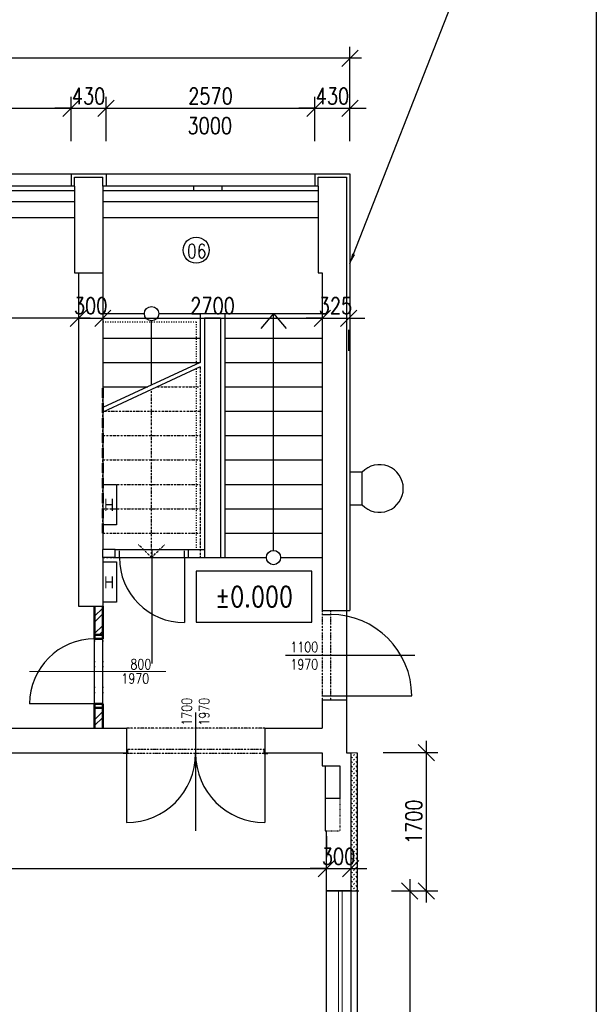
# Model space of a CAD drawing. Header units: millimetres. Extents: x -637441 to -130928, y -380379 to -53767.
# Tile 108 of 193: x -466046 to -458952, y -150222 to -138112. Entities that reach past the tile are written whole.
import ezdxf
from ezdxf.enums import TextEntityAlignment as Align

# ---------------------------------------------------------------- set-up
doc = ezdxf.new("R2010")
doc.units = ezdxf.units.MM
doc.header["$LTSCALE"] = 10
for name, pattern in [('ACAD_ISO02W100', [15, 12, -3]), ('ACAD_ISO03W100', [30, 12, -18]), ('ACAD_ISO05W100', [34, 24, -3, 0.5, -3, 0.5, -3]), ('ACAD_ISO10W100', [18.5, 12, -3, 0.5, -3]), ('ACAD_ISO12W100', [22, 12, -3, 0.5, -3, 0.5, -3]), ('DIVIDE', [31.75, 12.7, -6.35, 0, -6.35, 0, -6.35])]:
    doc.linetypes.add(name, pattern=pattern)
for name, color, linetype, lineweight in [('_POŽÁR', 240, 'Continuous', 50), ('CKDVERE_', 7, 'Continuous', 25), ('CKDVERE_OSY', 1, 'Continuous', 18), ('CKDVERE_PRAH', 7, 'Continuous', 25), ('CKDVERE_ZARUBNE_RAM', 5, 'Continuous', 50), ('CKKOTY', 7, 'Continuous', 25), ('CKOKNA', 1, 'Continuous', 18), ('CKSTENY_NADROVINOU', 7, 'DIVIDE', 25), ('CKSTENY_PODROVINOU', 7, 'Continuous', 25), ('CKSTENY_REZ', 6, 'Continuous', 50), ('CKSTENY_SRAF', 1, 'Continuous', 18), ('CKTEXTY_MALE', 7, 'Continuous', 25), ('CKTEXTY_STREDNI', 6, 'Continuous', 50)]:
    doc.layers.add(name, color=color, linetype=linetype, lineweight=lineweight)
for name, color, linetype in [('CKDVERE_POPIS', 7, 'Continuous'), ('Kóty', 7, 'Continuous'), ('POPIS', 7, 'Continuous'), ('Rozhraní materiálů', 7, 'Continuous'), ('Schodiště', 7, 'Continuous'), ('SLABĚ', 7, 'Continuous'), ('Výplně otvorů', 7, 'Continuous'), ('ZDIVO', 6, 'Continuous')]:
    doc.layers.add(name, color=color, linetype=linetype)
doc.styles.add('NARROW', font='txt')
doc.styles.get("Standard").update_dxf_attribs({"font": 'simplex.shx', "width": 0.8})
doc.dimstyles.new('Cadkon', dxfattribs={"dimscale": 80, "dimtxt": 2.5, "dimasz": 2.5, "dimexe": 1.768, "dimexo": 5, "dimtad": 1, "dimrnd": 1, "dimtxsty": 'Standard', "dimblk1": 'OBLIQUE', "dimblk2": 'OBLIQUE', "dimsah": 1, "dimcen": 2.5, "dimdle": 1.8, "dimadec": 0, "dimazin": 0, "dimtfac": 1, "dimtix": 1, "dimtmove": 2, "dimatfit": 3, "dimfxl": 1, "dimarcsym": 0})
doc.dimstyles.new('Kopie z cadkon', dxfattribs={"dimscale": 100, "dimtxt": 2.5, "dimasz": 2.5, "dimexe": 1.768, "dimexo": 5, "dimgap": 0.666, "dimtad": 1, "dimdec": 0, "dimrnd": 1, "dimdsep": 46, "dimtxsty": 'Standard', "dimblk1": 'OBLIQUE', "dimblk2": 'OBLIQUE', "dimsah": 1, "dimcen": 2, "dimdle": 1.8, "dimazin": 2, "dimtfac": 0.75, "dimtdec": 0, "dimtix": 1, "dimtmove": 2, "dimatfit": 3, "dimfxl": 1, "dimtolj": 1, "dimtzin": 0, "dimarcsym": 0})
doc.dimstyles.new('normální', dxfattribs={"dimscale": 50, "dimtxt": 2.5, "dimasz": 2.5, "dimexe": 1.768, "dimexo": 5, "dimtad": 1, "dimrnd": 1, "dimtxsty": 'Standard', "dimblk1": 'OBLIQUE', "dimblk2": 'OBLIQUE', "dimsah": 1, "dimcen": 2.5, "dimdle": 1.8, "dimadec": 0, "dimazin": 0, "dimtfac": 1, "dimtix": 1, "dimtmove": 2, "dimatfit": 3, "dimfxl": 1, "dimarcsym": 0})

# ---------------------------------------------------------------- blocks, each defined once
blk = doc.blocks.new('ckheight')
at = {"color": 0, "linetype": 'ByBlock'}
blk.add_lwpolyline([(-28.45, 12.5), (-28.45, -12.5), (28.45, -12.5), (28.45, 12.5)], close=True, dxfattribs=at)
at = {"width": 0.8}
blk.add_attdef('VÝŠKA', text='', height=10, dxfattribs=at).set_placement((0, 0), align=Align.MIDDLE)
blk = doc.blocks.new('_OBLIQUE')
at = {"color": 0, "linetype": 'ByBlock'}
blk.add_line((-0.5, -0.5), (0.5, 0.5), dxfattribs=at)
blk = doc.blocks.new('*D998')
at = {"layer": 'CKKOTY', "color": 0, "lineweight": -2}
for p, q in [((-467983, -139607), (-467983, -139059)), ((-465413, -139607), (-465413, -139059)), ((-468127, -139201), (-465269, -139201))]:
    blk.add_line(p, q, dxfattribs=at)
at = {"layer": 'DEFPOINTS', "color": 0}
for p in [(-465413, -139201), (-467983, -140007), (-465413, -140007)]:
    blk.add_point(p, dxfattribs=at)
at = {"layer": 'CKKOTY', "color": 0, "lineweight": -2, "xscale": 200, "yscale": 200, "zscale": 200, "rotation": 180}
blk.add_blockref('_OBLIQUE', (-467983, -139201), dxfattribs=at)
at = {"layer": 'CKKOTY', "color": 0, "lineweight": -2, "xscale": 200, "yscale": 200, "zscale": 200}
blk.add_blockref('_OBLIQUE', (-465413, -139201), dxfattribs=at)
at = {"layer": 'CKKOTY', "color": 0, "insert": (-466698, -139051), "char_height": 200, "attachment_point": 5}
blk.add_mtext('2570', dxfattribs=at)
blk = doc.blocks.new('*D999')
at = {"layer": 'CKKOTY', "color": 0, "lineweight": -2}
for p, q in [((-465413, -139607), (-465413, -139059)), ((-464983, -139607), (-464983, -139059)), ((-465413, -139201), (-465613, -139201)), ((-465413, -139201), (-464983, -139201)), ((-464983, -139201), (-464783, -139201))]:
    blk.add_line(p, q, dxfattribs=at)
at = {"layer": 'DEFPOINTS', "color": 0}
for p in [(-464983, -139201), (-465413, -140007), (-464983, -140007)]:
    blk.add_point(p, dxfattribs=at)
at = {"layer": 'CKKOTY', "color": 0, "lineweight": -2, "xscale": 200, "yscale": 200, "zscale": 200}
blk.add_blockref('_OBLIQUE', (-465413, -139201), dxfattribs=at)
at = {"layer": 'CKKOTY', "color": 0, "lineweight": -2, "xscale": 200, "yscale": 200, "zscale": 200, "rotation": 180}
blk.add_blockref('_OBLIQUE', (-464983, -139201), dxfattribs=at)
at = {"layer": 'CKKOTY', "color": 0, "insert": (-465198, -139051), "char_height": 200, "attachment_point": 5}
blk.add_mtext('430', dxfattribs=at)
blk = doc.blocks.new('*D1000')
at = {"layer": 'CKKOTY', "color": 0, "lineweight": -2}
for p, q in [((-464983, -139607), (-464983, -139059)), ((-462413, -139607), (-462413, -139059)), ((-465127, -139201), (-462269, -139201))]:
    blk.add_line(p, q, dxfattribs=at)
at = {"layer": 'DEFPOINTS', "color": 0}
for p in [(-462413, -139201), (-464983, -140007), (-462413, -140007)]:
    blk.add_point(p, dxfattribs=at)
at = {"layer": 'CKKOTY', "color": 0, "lineweight": -2, "xscale": 200, "yscale": 200, "zscale": 200, "rotation": 180}
blk.add_blockref('_OBLIQUE', (-464983, -139201), dxfattribs=at)
at = {"layer": 'CKKOTY', "color": 0, "lineweight": -2, "xscale": 200, "yscale": 200, "zscale": 200}
blk.add_blockref('_OBLIQUE', (-462413, -139201), dxfattribs=at)
at = {"layer": 'CKKOTY', "color": 0, "insert": (-463698, -139051), "char_height": 200, "attachment_point": 5}
blk.add_mtext('2570', dxfattribs=at)
blk = doc.blocks.new('*D1001')
at = {"layer": 'CKKOTY', "color": 0, "lineweight": -2}
for p, q in [((-462413, -139607), (-462413, -139059)), ((-461983, -139607), (-461983, -139059)), ((-462413, -139201), (-462613, -139201)), ((-462413, -139201), (-461983, -139201)), ((-461983, -139201), (-461783, -139201))]:
    blk.add_line(p, q, dxfattribs=at)
at = {"layer": 'DEFPOINTS', "color": 0}
for p in [(-461983, -139201), (-462413, -140007), (-461983, -140007)]:
    blk.add_point(p, dxfattribs=at)
at = {"layer": 'CKKOTY', "color": 0, "lineweight": -2, "xscale": 200, "yscale": 200, "zscale": 200}
blk.add_blockref('_OBLIQUE', (-462413, -139201), dxfattribs=at)
at = {"layer": 'CKKOTY', "color": 0, "lineweight": -2, "xscale": 200, "yscale": 200, "zscale": 200, "rotation": 180}
blk.add_blockref('_OBLIQUE', (-461983, -139201), dxfattribs=at)
at = {"layer": 'CKKOTY', "color": 0, "insert": (-462198, -139051), "char_height": 200, "attachment_point": 5}
blk.add_mtext('430', dxfattribs=at)
blk = doc.blocks.new('*D895')
at = {"layer": 'CKKOTY', "color": 0, "lineweight": -2}
for p, q in [((-462273, -148153), (-462273, -148412)), ((-522267, -148553), (-462129, -148553)), ((-522123, -148857), (-522123, -148695))]:
    blk.add_line(p, q, dxfattribs=at)
at = {"layer": 'DEFPOINTS', "color": 0}
for p in [(-522123, -148457), (-462273, -148553), (-462273, -148553)]:
    blk.add_point(p, dxfattribs=at)
at = {"layer": 'CKKOTY', "color": 0, "lineweight": -2, "xscale": 200, "yscale": 200, "zscale": 200, "rotation": 180}
blk.add_blockref('_OBLIQUE', (-522123, -148553), dxfattribs=at)
at = {"layer": 'CKKOTY', "color": 0, "lineweight": -2, "xscale": 200, "yscale": 200, "zscale": 200}
blk.add_blockref('_OBLIQUE', (-462273, -148553), dxfattribs=at)
at = {"layer": 'CKKOTY', "color": 0, "insert": (-492198, -148403), "char_height": 200, "attachment_point": 5}
blk.add_mtext('59850', dxfattribs=at)
blk = doc.blocks.new('*D896')
at = {"layer": 'CKKOTY', "color": 0, "lineweight": -2}
for p, q in [((-462273, -148153), (-462273, -148412)), ((-461973, -148153), (-461973, -148412)), ((-462273, -148553), (-462473, -148553)), ((-462273, -148553), (-461973, -148553)), ((-461973, -148553), (-461773, -148553))]:
    blk.add_line(p, q, dxfattribs=at)
at = {"layer": 'DEFPOINTS', "color": 0}
for p in [(-462273, -148553), (-461973, -148553), (-461973, -148553)]:
    blk.add_point(p, dxfattribs=at)
at = {"layer": 'CKKOTY', "color": 0, "lineweight": -2, "xscale": 200, "yscale": 200, "zscale": 200}
blk.add_blockref('_OBLIQUE', (-462273, -148553), dxfattribs=at)
at = {"layer": 'CKKOTY', "color": 0, "lineweight": -2, "xscale": 200, "yscale": 200, "zscale": 200, "rotation": 180}
blk.add_blockref('_OBLIQUE', (-461973, -148553), dxfattribs=at)
at = {"layer": 'CKKOTY', "color": 0, "insert": (-462123, -148403), "char_height": 200, "attachment_point": 5}
blk.add_mtext('300', dxfattribs=at)
blk = doc.blocks.new('*D922')
at = {"layer": 'CKKOTY', "color": 0, "lineweight": -2}
for p, q in [((-465323, -141384), (-465323, -141642)), ((-465023, -141384), (-465023, -141642)), ((-465323, -141784), (-465523, -141784)), ((-465323, -141784), (-465023, -141784)), ((-465023, -141784), (-464823, -141784))]:
    blk.add_line(p, q, dxfattribs=at)
at = {"layer": 'DEFPOINTS', "color": 0}
for p in [(-465323, -141784), (-465023, -141784), (-465023, -141784)]:
    blk.add_point(p, dxfattribs=at)
at = {"layer": 'CKKOTY', "color": 0, "lineweight": -2, "xscale": 200, "yscale": 200, "zscale": 200}
blk.add_blockref('_OBLIQUE', (-465323, -141784), dxfattribs=at)
at = {"layer": 'CKKOTY', "color": 0, "lineweight": -2, "xscale": 200, "yscale": 200, "zscale": 200, "rotation": 180}
blk.add_blockref('_OBLIQUE', (-465023, -141784), dxfattribs=at)
at = {"layer": 'CKKOTY', "color": 0, "insert": (-465173, -141630), "char_height": 200, "attachment_point": 5}
blk.add_mtext('\\A1;300', dxfattribs=at)
blk = doc.blocks.new('*D923')
at = {"layer": 'CKKOTY', "color": 0, "lineweight": -2}
for p, q in [((-465023, -141384), (-465023, -141642)), ((-462323, -141384), (-462323, -141642)), ((-465167, -141784), (-462179, -141784))]:
    blk.add_line(p, q, dxfattribs=at)
at = {"layer": 'DEFPOINTS', "color": 0}
for p in [(-465023, -141784), (-462323, -141784), (-462323, -141784)]:
    blk.add_point(p, dxfattribs=at)
at = {"layer": 'CKKOTY', "color": 0, "lineweight": -2, "xscale": 200, "yscale": 200, "zscale": 200, "rotation": 180}
blk.add_blockref('_OBLIQUE', (-465023, -141784), dxfattribs=at)
at = {"layer": 'CKKOTY', "color": 0, "lineweight": -2, "xscale": 200, "yscale": 200, "zscale": 200}
blk.add_blockref('_OBLIQUE', (-462323, -141784), dxfattribs=at)
at = {"layer": 'CKKOTY', "color": 0, "insert": (-463673, -141630), "char_height": 200, "attachment_point": 5}
blk.add_mtext('\\A1;2700', dxfattribs=at)
blk = doc.blocks.new('*D924')
at = {"layer": 'CKKOTY', "color": 0, "lineweight": -2}
for p, q in [((-462323, -141384), (-462323, -141642)), ((-462323, -141784), (-462523, -141784)), ((-462323, -141784), (-461998, -141784)), ((-461998, -141784), (-461798, -141784)), ((-461998, -142184), (-461998, -141925))]:
    blk.add_line(p, q, dxfattribs=at)
at = {"layer": 'DEFPOINTS', "color": 0}
for p in [(-462323, -141784), (-461998, -141784), (-461998, -141784)]:
    blk.add_point(p, dxfattribs=at)
at = {"layer": 'CKKOTY', "color": 0, "lineweight": -2, "xscale": 200, "yscale": 200, "zscale": 200}
blk.add_blockref('_OBLIQUE', (-462323, -141784), dxfattribs=at)
at = {"layer": 'CKKOTY', "color": 0, "lineweight": -2, "xscale": 200, "yscale": 200, "zscale": 200, "rotation": 180}
blk.add_blockref('_OBLIQUE', (-461998, -141784), dxfattribs=at)
at = {"layer": 'CKKOTY', "color": 0, "insert": (-462161, -141630), "char_height": 200, "attachment_point": 5}
blk.add_mtext('\\A1;325', dxfattribs=at)
blk = doc.blocks.new('*D1030')
at = {"layer": 'CKTEXTY_MALE', "color": 0, "lineweight": -2}
for p, q in [((-522073, -139443), (-522073, -138446)), ((-461983, -139607), (-461983, -138446)), ((-461839, -138587), (-522217, -138587))]:
    blk.add_line(p, q, dxfattribs=at)
at = {"layer": 'DEFPOINTS', "color": 0}
for p in [(-522073, -138587), (-522073, -139843), (-461983, -140007)]:
    blk.add_point(p, dxfattribs=at)
at = {"layer": 'CKTEXTY_MALE', "color": 0, "lineweight": -2, "xscale": 200, "yscale": 200, "zscale": 200, "rotation": 180}
blk.add_blockref('_OBLIQUE', (-522073, -138587), dxfattribs=at)
at = {"layer": 'CKTEXTY_MALE', "color": 0, "lineweight": -2, "xscale": 200, "yscale": 200, "zscale": 200}
blk.add_blockref('_OBLIQUE', (-461983, -138587), dxfattribs=at)
at = {"layer": 'CKTEXTY_MALE', "color": 0, "insert": (-492028, -138434), "char_height": 200, "attachment_point": 5}
blk.add_mtext('\\A1;60090', dxfattribs=at)
blk = doc.blocks.new('*D1035')
at = {"layer": 'CKKOTY', "color": 0, "lineweight": -2}
for p, q in [((-461044, -146983), (-461044, -148971)), ((-461573, -147127), (-460902, -147127)), ((-461473, -148827), (-460902, -148827))]:
    blk.add_line(p, q, dxfattribs=at)
at = {"layer": 'DEFPOINTS', "color": 0}
for p in [(-461973, -147127), (-461873, -148827), (-461044, -148827)]:
    blk.add_point(p, dxfattribs=at)
at = {"layer": 'CKKOTY', "color": 0, "lineweight": -2, "xscale": 200, "yscale": 200, "zscale": 200}
for p, rotation in [((-461044, -147127), 90), ((-461044, -148827), 270)]:
    blk.add_blockref('_OBLIQUE', p, dxfattribs=dict(at, rotation=rotation))
at = {"layer": 'CKKOTY', "color": 0, "insert": (-461197, -147977), "char_height": 200, "attachment_point": 5, "rotation": 90}
blk.add_mtext('\\A1;1700', dxfattribs=at)
blk = doc.blocks.new('*D1058')
at = {"layer": 'CKKOTY', "color": 0, "lineweight": -2}
for p, q in [((-461248, -148683), (-461248, -152871)), ((-461473, -148827), (-461106, -148827)), ((-461573, -152727), (-461106, -152727))]:
    blk.add_line(p, q, dxfattribs=at)
at = {"layer": 'DEFPOINTS', "color": 0}
for p in [(-461873, -148827), (-461973, -152727), (-461248, -152727)]:
    blk.add_point(p, dxfattribs=at)
at = {"layer": 'CKKOTY', "color": 0, "lineweight": -2, "xscale": 200, "yscale": 200, "zscale": 200}
for p, rotation in [((-461248, -148827), 90), ((-461248, -152727), 270)]:
    blk.add_blockref('_OBLIQUE', p, dxfattribs=dict(at, rotation=rotation))
at = {"layer": 'CKKOTY', "color": 0, "insert": (-461401, -150777), "char_height": 200, "attachment_point": 5, "rotation": 90}
blk.add_mtext('\\A1;3900', dxfattribs=at)
blk = doc.blocks.new('*D1025')
at = {"layer": 'CKKOTY', "color": 0, "lineweight": -2}
for p, q in [((-468273, -141384), (-468273, -141642)), ((-465323, -141545), (-465323, -141642)), ((-465179, -141784), (-468417, -141784))]:
    blk.add_line(p, q, dxfattribs=at)
at = {"layer": 'DEFPOINTS', "color": 0}
for p in [(-468273, -141784), (-468273, -141784), (-465323, -141945)]:
    blk.add_point(p, dxfattribs=at)
at = {"layer": 'CKKOTY', "color": 0, "lineweight": -2, "xscale": 200, "yscale": 200, "zscale": 200, "rotation": 180}
blk.add_blockref('_OBLIQUE', (-468273, -141784), dxfattribs=at)
at = {"layer": 'CKKOTY', "color": 0, "lineweight": -2, "xscale": 200, "yscale": 200, "zscale": 200}
blk.add_blockref('_OBLIQUE', (-465323, -141784), dxfattribs=at)
at = {"layer": 'CKKOTY', "color": 0, "insert": (-466798, -141634), "char_height": 200, "attachment_point": 5}
blk.add_mtext('2950', dxfattribs=at)

msp = doc.modelspace()

# ---------------------------------------------------------------- hatches: boundary and pattern name
at = {"layer": 'CKSTENY_SRAF'}
h = msp.add_hatch(dxfattribs=at)
h.set_pattern_fill('ZDIVO-OBECNE', scale=50, style=0)
h.set_pattern_definition([(45, (-3596.95, 0), (-106.066017, 106.066017), []), (45, (-3526.24, 0), (-106.066017, 106.066017), [])])
h.paths.add_polyline_path([(-465023.358, -146577.266), (-465023.358, -146827.266), (-465123.358, -146827.266), (-465123.358, -146577.266)])
h.paths.add_polyline_path([(-465023.358, -145327.266), (-465023.358, -145677.266), (-465123.358, -145677.266), (-465123.358, -145327.266)])
h = msp.add_hatch(dxfattribs=at)
h.set_pattern_fill('ZEM_NASYPANA', color=256, scale=20, style=0)
h.set_pattern_definition([(135, (-980799.768, 0), (-4e-15, 56.5685425), [20, -60]), (45, (-980842.194, 28.284), (56.5685425, 4e-15), [20, -60])])
h.paths.add_polyline_path([(-461893.358, -147127.266), (-461973.358, -147127.266), (-461973.358, -148827.266), (-461893.358, -148827.266)])

# ---------------------------------------------------------------- linework, layer by layer
at = {"layer": '_POŽÁR', "linetype": 'ACAD_ISO10W100'}
msp.add_lwpolyline([(-465023.358, -144427.266), (-465023.358, -142627.266)], dxfattribs=at)
at = {"layer": 'CKDVERE_'}
msp.add_line((-465123.358, -146527.266), (-465923.358, -146527.266), dxfattribs=at)
msp.add_arc((-465123.358, -146527.266), 800, 90, 180, dxfattribs=at)
at = {"layer": 'CKDVERE_OSY'}
msp.add_line((-465923.358, -146127.266), (-464248.358, -146127.266), dxfattribs=at)
at = {"layer": 'CKDVERE_PRAH'}
for p, q in [((-465123.358, -146527.266), (-465123.358, -145727.266)), ((-465023.358, -146527.266), (-465023.358, -145727.266))]:
    msp.add_line(p, q, dxfattribs=at)
at = {"layer": 'CKDVERE_ZARUBNE_RAM'}
for p, q in [((-465123.358, -145677.266), (-465123.358, -145727.266)), ((-465023.358, -145677.266), (-465123.358, -145677.266)), ((-465023.358, -145727.266), (-465023.358, -145677.266)), ((-465123.358, -145727.266), (-465023.358, -145727.266)), ((-465123.358, -146577.266), (-465123.358, -146527.266)), ((-465123.358, -146527.266), (-465023.358, -146527.266)), ((-465023.358, -146527.266), (-465023.358, -146577.266)), ((-465023.358, -146577.266), (-465123.358, -146577.266))]:
    msp.add_line(p, q, dxfattribs=at)
at = {"layer": 'CKKOTY', "color": 7}
msp.add_lwpolyline([(-542951.964, -131167.738), (-458951.964, -131167.738), (-458951.964, -190567.738), (-542951.964, -190567.738)], close=True, dxfattribs=at)
at = {"layer": 'CKOKNA'}
for p, q in [((-462123.358, -148827.266), (-462123.358, -152727.266)), ((-462078.358, -148827.266), (-462078.358, -152727.266))]:
    msp.add_line(p, q, dxfattribs=at)
at = {"layer": 'CKSTENY_NADROVINOU'}
for p, q in [((-465123.358, -146577.266), (-465123.358, -145677.266)), ((-465023.358, -146577.266), (-465023.358, -145677.266))]:
    msp.add_line(p, q, dxfattribs=at)
at = {"layer": 'CKSTENY_PODROVINOU'}
for p, q in [((-462273.358, -148827.266), (-462273.358, -152727.266)), ((-461973.358, -148827.266), (-461973.358, -152727.266)), ((-461893.358, -148827.266), (-461893.358, -152727.266))]:
    msp.add_line(p, q, dxfattribs=at)
at = {"layer": 'CKSTENY_REZ'}
for p, q in [((-465123.358, -145327.266), (-465123.358, -145677.266)), ((-465023.358, -145327.266), (-465023.358, -145677.266)), ((-465023.358, -145677.266), (-465123.358, -145677.266)), ((-465123.358, -146577.266), (-465123.358, -146827.266)), ((-465023.358, -146577.266), (-465123.358, -146577.266)), ((-465023.358, -146577.266), (-465023.358, -146827.266))]:
    msp.add_line(p, q, dxfattribs=at)
at = {"layer": 'CKSTENY_SRAF', "color": 6}
msp.add_lwpolyline([(-461893.358, -147127.266), (-461973.358, -147127.266), (-461973.358, -148827.266), (-461893.358, -148827.266)], close=True, dxfattribs=at)
at = {"layer": 'CKTEXTY_MALE', "color": 7}
msp.add_circle((-463874.264, -140947.061), 160.548, dxfattribs=at)
at = {"layer": 'Kóty'}
for p, q in [((-464419.027, -144627.266), (-464419.027, -146030.93)), ((-462776.539, -145927.703), (-461186.181, -145927.703)), ((-463881.134, -146634.609), (-463881.134, -148090.192))]:
    msp.add_line(p, q, dxfattribs=at)
at = {"layer": 'POPIS'}
for p, q in [((-465023.358, -143827.266), (-464855.351, -143827.266)), ((-464855.351, -143827.266), (-464855.351, -144324.7)), ((-464855.351, -144324.7), (-465023.358, -144324.7)), ((-465023.358, -144779.833), (-464855.351, -144779.833)), ((-464855.351, -144779.833), (-464855.351, -145277.266)), ((-464855.351, -145277.266), (-465023.358, -145277.266))]:
    msp.add_line(p, q, dxfattribs=at)
at = {"layer": 'Rozhraní materiálů'}
for p, q in [((-465373.358, -141227.266), (-465023.358, -141227.266)), ((-465023.358, -144727.266), (-465023.358, -144627.266)), ((-463773.358, -144627.266), (-463773.358, -144727.266))]:
    msp.add_line(p, q, dxfattribs=at)
at = {"layer": 'Schodiště', "color": 7, "lineweight": -3}
for p, q in [((-465023.358, -141727.266), (-464511.292, -141727.266)), ((-464335.424, -141727.266), (-463823.358, -141727.266)), ((-463823.358, -141727.266), (-463823.358, -142327.266)), ((-463823.358, -141727.266), (-463523.358, -141727.266)), ((-463523.358, -141727.266), (-462323.358, -141727.266)), ((-463523.358, -141727.266), (-463523.358, -144727.266)), ((-462923.358, -141727.266), (-463078.679, -141911.579)), ((-462923.358, -144639.332), (-462923.358, -141727.266)), ((-462923.358, -141727.266), (-462768.037, -141911.579)), ((-464423.358, -142605.158), (-464423.358, -141815.201)), ((-465023.358, -142027.266), (-463823.358, -142027.266)), ((-463523.358, -142027.266), (-462323.358, -142027.266)), ((-465023.358, -142327.266), (-463823.358, -142327.266)), ((-463823.358, -142327.266), (-465023.358, -142883.05)), ((-463823.358, -142382.369), (-465023.358, -142938.152)), ((-463523.358, -142327.266), (-462323.358, -142327.266)), ((-465023.358, -142627.266), (-464471.092, -142627.266)), ((-463523.358, -142627.266), (-462323.358, -142627.266)), ((-463523.358, -142927.266), (-462323.358, -142927.266)), ((-463523.358, -143227.266), (-462323.358, -143227.266)), ((-463523.358, -143527.266), (-462323.358, -143527.266)), ((-463523.358, -143827.266), (-462323.358, -143827.266)), ((-463523.358, -144127.266), (-462323.358, -144127.266)), ((-463523.358, -144427.266), (-462323.358, -144427.266)), ((-463573.358, -144727.266), (-463011.292, -144727.266)), ((-462835.424, -144727.266), (-462323.358, -144727.266))]:
    msp.add_line(p, q, dxfattribs=at)
at = {"layer": 'Schodiště', "linetype": 'ACAD_ISO12W100', "ltscale": 0.2}
for p, q in [((-463823.358, -142382.369), (-463823.358, -144727.266)), ((-464999.854, -142927.266), (-463823.358, -142927.266)), ((-465023.358, -143227.266), (-463823.358, -143227.266)), ((-465023.358, -143527.266), (-463823.358, -143527.266)), ((-465023.358, -143827.266), (-463823.358, -143827.266)), ((-465023.358, -144127.266), (-463823.358, -144127.266)), ((-465023.358, -144427.266), (-463823.358, -144427.266)), ((-464423.358, -144727.266), (-464583.159, -144569.393)), ((-464423.358, -144727.266), (-464263.557, -144569.393)), ((-465023.358, -144727.266), (-463823.358, -144727.266))]:
    msp.add_line(p, q, dxfattribs=at)
at = {"layer": 'Schodiště', "color": 7, "linetype": 'ACAD_ISO12W100', "ltscale": 0.2}
for p, q in [((-464352.12, -142627.266), (-463823.358, -142627.266)), ((-464423.358, -144727.266), (-464423.358, -142660.261))]:
    msp.add_line(p, q, dxfattribs=at)
at = {"layer": 'Schodiště', "color": 7, "lineweight": -3}
for centre in [(-464423.358, -141727.266), (-462923.358, -144727.266)]:
    msp.add_circle(centre, 87.934, dxfattribs=at)
at = {"layer": 'SLABĚ', "lineweight": -3}
for p, q in [((-467983.358, -140007.266), (-465413.358, -140007.266)), ((-465373.358, -140160.104), (-465373.358, -140047.266)), ((-465023.358, -140160.104), (-465023.358, -140047.266)), ((-464983.358, -140007.266), (-462413.358, -140007.266)), ((-462373.358, -140160.104), (-462373.358, -140047.266))]:
    msp.add_line(p, q, dxfattribs=at)
at = {"layer": 'SLABĚ'}
for p, q in [((-465373.358, -140047.266), (-465023.358, -140047.266)), ((-462373.358, -140047.266), (-462023.358, -140047.266)), ((-462023.358, -140047.266), (-462023.358, -145377.703)), ((-468023.358, -140347.266), (-465373.358, -140347.266)), ((-465023.358, -140347.266), (-462373.358, -140347.266)), ((-468023.358, -140546.988), (-465373.358, -140546.988)), ((-465023.358, -140545.988), (-462373.358, -140545.988)), ((-461833.358, -143677.703), (-461983.358, -143677.703)), ((-461833.358, -144077.703), (-461833.358, -143677.703)), ((-461983.358, -144077.703), (-461833.358, -144077.703)), ((-462288.358, -147287.266), (-462108.358, -147287.266)), ((-462288.358, -147287.266), (-462108.358, -147287.266)), ((-462108.358, -147287.266), (-462108.358, -147687.266)), ((-462108.358, -147287.266), (-462108.358, -147687.266)), ((-462288.358, -147687.266), (-462108.358, -147687.266)), ((-462288.358, -147687.266), (-462108.358, -147687.266)), ((-461973.358, -148827.266), (-461873.358, -148827.266))]:
    msp.add_line(p, q, dxfattribs=at)
at = {"layer": 'SLABĚ', "color": 7, "linetype": 'ACAD_ISO03W100', "lineweight": -3, "ltscale": 0.1}
msp.add_line((-465023.358, -141827.266), (-463873.358, -141827.266), dxfattribs=at)
at = {"layer": 'SLABĚ', "linetype": 'ACAD_ISO03W100', "lineweight": -3, "ltscale": 0.1}
for p, q in [((-463873.358, -141827.266), (-463873.358, -142350.424)), ((-463873.358, -142405.526), (-463873.358, -144627.266))]:
    msp.add_line(p, q, dxfattribs=at)
at = {"layer": 'SLABĚ', "linetype": 'ACAD_ISO05W100', "ltscale": 15}
msp.add_line((-462023.358, -145377.703), (-462023.358, -146477.703), dxfattribs=at)
at = {"layer": 'SLABĚ', "linetype": 'ACAD_ISO12W100', "ltscale": 0.2}
msp.add_line((-463031.134, -146827.266), (-464731.134, -146827.266), dxfattribs=at)
at = {"layer": 'SLABĚ', "linetype": 'ACAD_ISO03W100', "ltscale": 0.05}
for p in [(-462108.358, -147687.266), (-462108.358, -147687.266), (-462288.358, -148087.266)]:
    msp.add_line(p, (-462108.358, -148087.266), dxfattribs=at)
at = {"layer": 'SLABĚ'}
msp.add_arc((-461619.424, -143877.703), 292.862, 223.0719658, 136.9280342, dxfattribs=at)
at = {"layer": 'Výplně otvorů'}
for p, q in [((-465373.358, -140160.104), (-468023.358, -140160.104)), ((-465373.358, -140215.336), (-468023.358, -140215.336)), ((-462373.358, -140160.104), (-465023.358, -140160.104)), ((-462373.358, -140215.336), (-465023.358, -140215.336)), ((-463909.054, -140160.104), (-463909.054, -140215.336)), ((-463559.054, -140160.104), (-463559.054, -140215.336)), ((-462323.358, -145427.703), (-462223.358, -145427.703)), ((-462323.358, -146427.703), (-461223.358, -146427.703)), ((-464731.134, -147137.266), (-464731.134, -147987.266)), ((-463031.134, -147137.266), (-463031.134, -147987.266))]:
    msp.add_line(p, q, dxfattribs=at)
at = {"layer": 'Výplně otvorů', "ltscale": 0.2}
for p, q in [((-464869.027, -144627.266), (-463969.027, -144627.266)), ((-464869.027, -144727.266), (-463969.027, -144727.266)), ((-464019.027, -144727.266), (-464019.027, -145527.266))]:
    msp.add_line(p, q, dxfattribs=at)
at = {"layer": 'Výplně otvorů', "linetype": 'ACAD_ISO02W100', "ltscale": 0.2}
for p, q in [((-464819.027, -144727.266), (-464819.027, -144627.266)), ((-464019.027, -144727.266), (-464019.027, -144627.266))]:
    msp.add_line(p, q, dxfattribs=at)
at = {"layer": 'Výplně otvorů', "linetype": 'ACAD_ISO12W100', "lineweight": -3, "ltscale": 0.175}
for p, q in [((-462323.358, -145377.703), (-462323.358, -146477.703)), ((-462223.358, -145377.703), (-462223.358, -146477.703)), ((-463031.134, -147087.266), (-464731.134, -147087.266)), ((-463041.134, -147137.266), (-464731.134, -147137.266))]:
    msp.add_line(p, q, dxfattribs=at)
at = {"layer": 'Výplně otvorů', "color": 3, "lineweight": -3}
for p, q in [((-464721.134, -147087.266), (-464721.134, -147137.266)), ((-463041.134, -147087.266), (-463041.134, -147137.266)), ((-464721.134, -147137.266), (-464771.134, -147137.266)), ((-463041.134, -147137.266), (-462991.134, -147137.266))]:
    msp.add_line(p, q, dxfattribs=at)
at = {"layer": 'Výplně otvorů'}
for centre, radius, start, end in [((-464019.027, -144727.266), 800, 180, 270), ((-462223.358, -146427.703), 1000, 0, 90), ((-464731.134, -147137.266), 850, 270, 0), ((-463031.134, -147137.266), 850, 180, 270)]:
    msp.add_arc(centre, radius, start, end, dxfattribs=at)
at = {"layer": 'ZDIVO'}
for p, q in [((-465413.358, -140007.266), (-464983.358, -140007.266)), ((-465413.358, -140007.266), (-465413.358, -140160.104)), ((-464983.358, -140007.266), (-464983.358, -140160.104)), ((-462413.358, -140007.266), (-461983.358, -140007.266)), ((-462413.358, -140007.266), (-462413.358, -140160.104)), ((-461983.358, -140007.266), (-461983.358, -145377.703)), ((-465373.358, -140160.104), (-465373.358, -140347.266)), ((-465023.358, -140160.104), (-465023.358, -142883.05)), ((-462373.358, -140160.104), (-462373.358, -141227.266)), ((-465373.358, -140347.266), (-465373.358, -140347.266)), ((-465373.358, -140347.266), (-465373.358, -141227.266)), ((-465373.358, -141227.266), (-465323.358, -141227.266)), ((-465323.358, -141227.266), (-465323.358, -144727.266)), ((-462373.358, -141227.266), (-462323.358, -141227.266)), ((-462323.358, -141227.266), (-462323.358, -145377.703)), ((-463773.358, -141777.266), (-463773.358, -144627.266)), ((-463773.358, -141777.266), (-463573.358, -141777.266)), ((-463573.358, -141777.266), (-463573.358, -144727.266)), ((-465023.358, -142938.152), (-465023.358, -144627.266)), ((-465323.358, -144427.266), (-465323.358, -145327.266)), ((-464869.027, -144627.266), (-465023.358, -144627.266)), ((-464869.027, -144727.266), (-464869.027, -144627.266)), ((-463969.027, -144727.266), (-463969.027, -144627.266)), ((-463969.027, -144627.266), (-463773.358, -144627.266)), ((-465023.358, -144727.266), (-465023.358, -145327.266)), ((-464869.027, -144727.266), (-465023.358, -144727.266)), ((-463969.027, -144727.266), (-463773.358, -144727.266)), ((-463773.358, -144727.266), (-463573.358, -144727.266)), ((-462323.358, -145377.703), (-461983.358, -145377.703)), ((-462323.358, -146477.703), (-462323.358, -146827.266)), ((-462323.358, -146477.703), (-462023.358, -146477.703)), ((-462023.358, -146477.703), (-462023.358, -147127.266)), ((-462023.358, -146477.703), (-462023.358, -147127.266)), ((-468273.358, -146827.266), (-465123.358, -146827.266)), ((-465023.358, -146827.266), (-464731.134, -146827.266)), ((-464731.134, -146827.266), (-464731.134, -147127.266)), ((-463031.134, -146827.266), (-462323.358, -146827.266)), ((-463031.134, -146827.266), (-463031.134, -147127.266)), ((-468702.225, -147127.266), (-464731.134, -147127.266)), ((-463031.134, -147127.266), (-462323.358, -147127.266)), ((-462323.358, -147127.266), (-462323.358, -147287.266)), ((-462323.358, -147127.266), (-462323.358, -147287.266)), ((-462023.358, -147127.266), (-461973.358, -147127.266)), ((-462023.358, -147127.266), (-461973.358, -147127.266)), ((-461973.358, -147127.266), (-461973.358, -148827.266)), ((-461973.358, -147127.266), (-461973.358, -148827.266)), ((-461893.358, -147127.266), (-461893.358, -148827.266)), ((-461893.358, -147127.266), (-461893.358, -148827.266)), ((-462323.358, -147287.266), (-462288.358, -147287.266)), ((-462323.358, -147287.266), (-462288.358, -147287.266)), ((-462288.358, -147287.266), (-462288.358, -147687.266)), ((-462288.358, -147287.266), (-462288.358, -147687.266)), ((-462288.358, -147687.266), (-462288.358, -148087.266)), ((-462288.358, -147687.266), (-462288.358, -148087.266)), ((-462273.358, -148087.266), (-462273.358, -148827.266)), ((-462273.358, -148827.266), (-461973.358, -148827.266)), ((-461973.358, -148827.266), (-462273.358, -148827.266))]:
    msp.add_line(p, q, dxfattribs=at)
at = {"layer": 'ZDIVO', "color": 6}
msp.add_line((-465323.358, -145327.266), (-465123.358, -145327.266), dxfattribs=at)
at = {"layer": 'ZDIVO', "color": 7}
for p, q in [((-465123.358, -145327.266), (-465023.358, -145327.266)), ((-465123.358, -146827.266), (-465023.358, -146827.266))]:
    msp.add_line(p, q, dxfattribs=at)

# ---------------------------------------------------------------- block references
at = {"layer": 'CKKOTY', "color": 7, "xscale": 25, "yscale": 25, "zscale": 25}
msp.add_blockref('ckheight', (-463164.292, -145208.81), dxfattribs=at).add_auto_attribs({'VÝŠKA': '%%p0.000'})

# ---------------------------------------------------------------- texts
at = {"layer": 'CKDVERE_POPIS', "width": 0.8}
msp.add_text('  800', height=125, dxfattribs=at).set_placement((-464623.358, -146102.266), align=Align.CENTER)
msp.add_text('1970', height=125, dxfattribs=at).set_placement((-464623.358, -146152.266), align=Align.TOP_CENTER)
at = {"layer": 'CKTEXTY_MALE', "color": 7, "width": 0.8}
msp.add_text('06', height=175, dxfattribs=at).set_placement((-463987.486, -141045.893))
at = {"layer": 'CKTEXTY_MALE', "width": 0.8}
for s, p in [('1100', (-462716.182, -145889.541)), ('1970', (-462716.182, -146103.826))]:
    msp.add_text(s, height=125, dxfattribs=at).set_placement(p)
for s, p in [('1700', (-463927.251, -146795.317)), ('1970', (-463712.965, -146795.317))]:
    msp.add_text(s, height=125, rotation=90, dxfattribs=at).set_placement(p)
at = {"layer": 'CKTEXTY_STREDNI', "color": 7, "width": 0.8}
msp.add_text('3000', height=200, dxfattribs=at).set_placement((-463981.158, -139515.58))
at = {"layer": 'POPIS', "style": 'NARROW'}
for p in [(-465007.878, -144154.742), (-465007.878, -145107.308)]:
    msp.add_text('H', height=150, dxfattribs=at).set_placement(p)

# ---------------------------------------------------------------- dimensions: what is measured, and where the dimension line sits
at = {"layer": 'CKKOTY', "color": 7}
for base, p1, p2, picture, middle in [((-465413.358, -139200.929), (-467983.358, -140007.266), (-465413.358, -140007.266), '*D998', (-466698.358, -139050.929)), ((-464983.358, -139200.929), (-465413.358, -140007.266), (-464983.358, -140007.266), '*D999', (-465198.358, -139050.929)), ((-462413.358, -139200.929), (-464983.358, -140007.266), (-462413.358, -140007.266), '*D1000', (-463698.358, -139050.929)), ((-461983.358, -139200.929), (-462413.358, -140007.266), (-461983.358, -140007.266), '*D1001', (-462198.358, -139050.929)), ((-462273.358, -148553.216), (-522123.358, -148457.266), (-462273.358, -148553.216), '*D895', (-492198.358, -148403.216)), ((-461973.358, -148553.216), (-462273.358, -148553.216), (-461973.358, -148553.216), '*D896', (-462123.358, -148403.216))]:
    dim = msp.add_linear_dim(base=base, p1=p1, p2=p2, dimstyle='Cadkon', dxfattribs=at)
    dim.commit()
    dim.dimension.update_dxf_attribs({"geometry": picture, "text_midpoint": middle})
dim = msp.add_linear_dim(base=(-468273.358, -141783.596), p1=(-465323.358, -141945.196), p2=(-468273.358, -141783.596), angle=180, dimstyle='Cadkon', override={"dimexo": 5}, dxfattribs=at)
dim.commit()
dim.dimension.update_dxf_attribs({"geometry": '*D1025', "text_midpoint": (-466798.358, -141633.596)})
for base, p1, p2, picture, middle in [((-465023.358, -141783.596), (-465323.358, -141783.596), (-465023.358, -141783.596), '*D922', (-465173.358, -141630.316)), ((-462323.358, -141783.596), (-465023.358, -141783.596), (-462323.358, -141783.596), '*D923', (-463673.358, -141630.316)), ((-461998.358, -141783.596), (-462323.358, -141783.596), (-461998.358, -141783.596), '*D924', (-462160.858, -141630.316))]:
    dim = msp.add_linear_dim(base=base, p1=p1, p2=p2, dimstyle='Kopie z cadkon', override={"dimscale": 80}, dxfattribs=at)
    dim.commit()
    dim.dimension.update_dxf_attribs({"geometry": picture, "text_midpoint": middle})
at = {"layer": 'CKKOTY'}
for base, p1, p2, angle, override, picture, middle in [((-461043.56, -148827.266), (-461973.358, -147127.266), (-461873.358, -148827.266), 90, {"dimscale": 80}, '*D1035', (-461196.84, -147977.266)), ((-461247.833, -152727.266), (-461873.358, -148827.266), (-461973.358, -152727.266), 270, {"dimscale": 80, "dimexo": 5}, '*D1058', (-461401.113, -150777.266))]:
    dim = msp.add_linear_dim(base=base, p1=p1, p2=p2, angle=angle, dimstyle='Kopie z cadkon', override=override, dxfattribs=at)
    dim.commit()
    dim.dimension.update_dxf_attribs({"geometry": picture, "text_midpoint": middle})
at = {"layer": 'CKTEXTY_MALE'}
dim = msp.add_linear_dim(base=(-522073.358, -138587.125), p1=(-461983.358, -140007.266), p2=(-522073.358, -139843.25), dimstyle='Kopie z cadkon', override={"dimscale": 80}, dxfattribs=at)
dim.commit()
dim.dimension.update_dxf_attribs({"geometry": '*D1030', "text_midpoint": (-492028.358, -138433.845)})

# ---------------------------------------------------------------- leaders
at = {"layer": 'CKTEXTY_MALE', "color": 7}
msp.add_leader([(-461983.358, -141112.667), (-460194.188, -136537.718), (-460376.465, -136537.718)], dimstyle='normální', override={"dimgap": 0.625, "dimtad": 0}, dxfattribs=at)

doc.saveas('drawing.dxf')
